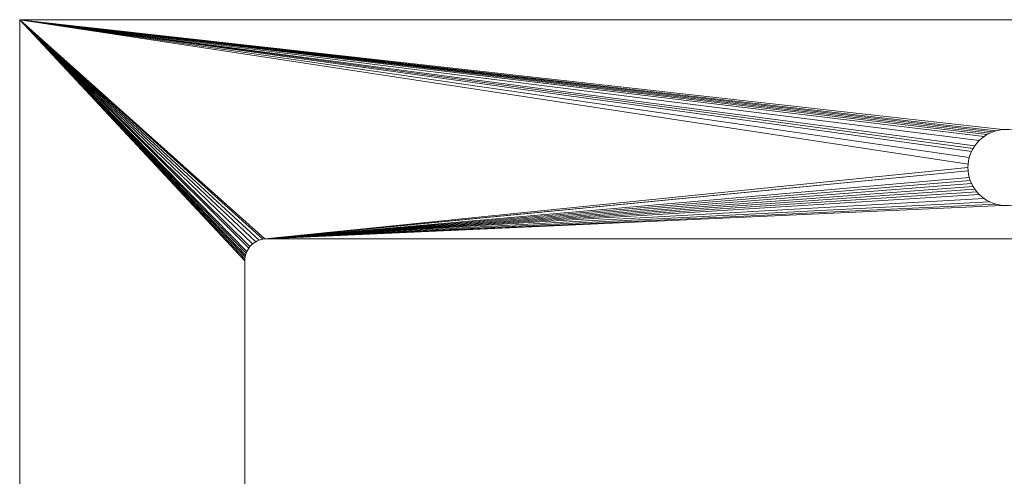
# Model space of a CAD drawing. Header units: millimetres. Extents: x -452 to 448, y -213 to 260.
# Tile 10 of 22: x -452 to -3, y 52 to 260. Entities that reach past the tile are written whole.
import ezdxf

# ---------------------------------------------------------------- set-up
doc = ezdxf.new("R2010")
doc.units = ezdxf.units.MM
doc.layers.add('LUCIDO_1', color=1, linetype='Continuous', lineweight=20, true_color=0xff0000)

# ---------------------------------------------------------------- blocks, each defined once
blk = doc.blocks.new('Group')
at = {"layer": 'LUCIDO_1', "color": 190, "linetype": 'Continuous', "lineweight": 15, "true_color": 0x6600ff, "transparency": 33554687}
for points in [[(-452, 260, 500.11), (-11.95, 206.76, 500.11), (-10.67, 207.58, 500.11)], [(-10.67, 207.58, 500.11), (-9.33, 208.27, 500.11), (-452, 260, 500.11)], [(-9.33, 208.27, 500.11), (-7.93, 208.85, 500.11), (-452, 260, 500.11)], [(-452, 260, 500.11), (-18.76, 197.04, 500.11), (-18.3, 198.49, 500.11)], [(-349.3, -130, 500.11), (-349.3, 150, 500.11), (-452, 260, 500.11), (-452, -213, 500.11)], [(-7.93, 208.85, 500.11), (-6.49, 209.31, 500.11), (-452, 260, 500.11)], [(-452, 260, 500.11), (-14.27, 204.82, 500.11), (-13.15, 205.84, 500.11)], [(-18.3, 198.49, 500.11), (-17.72, 199.88, 500.11), (-452, 260, 500.11)], [(-17.72, 199.88, 500.11), (-17.02, 201.23, 500.11), (-452, 260, 500.11)], [(-452, 260, 500.11), (-19.28, 194.06, 500.11), (-19.08, 195.56, 500.11)], [(-452, 260, 500.11), (-340.17, 159.96, 500.11), (-19.28, 191.04, 500.11), (-19.35, 192.55, 500.11)], [(-19.35, 192.55, 500.11), (-19.28, 194.06, 500.11), (-452, 260, 500.11)], [(448, 260, 500.11), (-452, 260, 500.11), (-3.51, 209.83, 500.11), (-2, 209.9, 500.11)], [(-452, 260, 500.11), (-6.49, 209.31, 500.11), (-5.01, 209.64, 500.11)], [(-13.15, 205.84, 500.11), (-11.95, 206.76, 500.11), (-452, 260, 500.11)], [(-452, 260, 500.11), (-16.21, 202.5, 500.11), (-15.29, 203.7, 500.11)], [(-452, 260, 500.11), (-344.3, 158.66, 500.11), (-343.53, 159.06, 500.11)], [(-452, 260, 500.11), (-345.73, 157.66, 500.11), (-345.04, 158.19, 500.11)], [(-452, 260, 500.11), (-349.15, 151.74, 500.11), (-348.96, 152.59, 500.11)], [(-349.3, 150, 500.11), (-349.26, 150.87, 500.11), (-452, 260, 500.11)], [(-17.02, 201.23, 500.11), (-16.21, 202.5, 500.11), (-452, 260, 500.11)], [(-452, 260, 500.11), (-342.72, 159.4, 500.11), (-341.89, 159.66, 500.11)], [(-345.04, 158.19, 500.11), (-344.3, 158.66, 500.11), (-452, 260, 500.11)], [(-452, 260, 500.11), (-348.36, 154.23, 500.11), (-347.96, 155, 500.11)], [(-348.96, 152.59, 500.11), (-348.7, 153.42, 500.11), (-452, 260, 500.11)], [(-348.7, 153.42, 500.11), (-348.36, 154.23, 500.11), (-452, 260, 500.11)], [(-349.26, 150.87, 500.11), (-349.15, 151.74, 500.11), (-452, 260, 500.11)], [(-5.01, 209.64, 500.11), (-3.51, 209.83, 500.11), (-452, 260, 500.11)], [(-19.08, 195.56, 500.11), (-18.76, 197.04, 500.11), (-452, 260, 500.11)], [(-343.53, 159.06, 500.11), (-342.72, 159.4, 500.11), (-452, 260, 500.11)], [(-452, 260, 500.11), (-346.96, 156.43, 500.11), (-346.37, 157.07, 500.11)], [(-346.37, 157.07, 500.11), (-345.73, 157.66, 500.11), (-452, 260, 500.11)], [(-347.96, 155, 500.11), (-347.49, 155.74, 500.11), (-452, 260, 500.11)], [(-15.29, 203.7, 500.11), (-14.27, 204.82, 500.11), (-452, 260, 500.11)], [(-347.49, 155.74, 500.11), (-346.96, 156.43, 500.11), (-452, 260, 500.11)], [(-341.89, 159.66, 500.11), (-341.04, 159.85, 500.11), (-452, 260, 500.11)], [(-341.04, 159.85, 500.11), (-340.17, 159.96, 500.11), (-452, 260, 500.11)], [(-452, -213, 488.11), (-452, 260, 488.11), (-349.3, 150, 488.11), (-349.3, -130, 488.11)], [(-452, 260, 488.11), (-348.36, 154.23, 488.11), (-348.7, 153.42, 488.11)], [(-348.7, 153.42, 488.11), (-348.96, 152.59, 488.11), (-452, 260, 488.11)], [(-452, 260, 488.11), (-347.49, 155.74, 488.11), (-347.96, 155, 488.11)], [(-347.96, 155, 488.11), (-348.36, 154.23, 488.11), (-452, 260, 488.11)], [(-452, 260, 488.11), (-344.3, 158.66, 488.11), (-345.04, 158.19, 488.11)], [(-452, 260, 488.11), (-342.72, 159.4, 488.11), (-343.53, 159.06, 488.11)], [(-452, 260, 488.11), (-17.72, 199.88, 488.11), (-18.3, 198.49, 488.11)], [(-452, 260, 488.11), (-16.21, 202.5, 488.11), (-17.02, 201.23, 488.11)], [(-452, 260, 488.11), (-6.49, 209.31, 488.11), (-7.93, 208.85, 488.11)], [(-452, 260, 488.11), (-346.96, 156.43, 488.11), (-347.49, 155.74, 488.11)], [(-452, 260, 488.11), (-345.73, 157.66, 488.11), (-346.37, 157.07, 488.11)], [(-343.53, 159.06, 488.11), (-344.3, 158.66, 488.11), (-452, 260, 488.11)], [(-452, 260, 488.11), (-341.04, 159.85, 488.11), (-341.89, 159.66, 488.11)], [(-452, 260, 488.11), (-19.28, 194.06, 488.11), (-19.35, 192.55, 488.11), (-340.17, 159.96, 488.11)], [(-452, 260, 488.11), (-18.76, 197.04, 488.11), (-19.08, 195.56, 488.11)], [(-17.02, 201.23, 488.11), (-17.72, 199.88, 488.11), (-452, 260, 488.11)], [(-18.3, 198.49, 488.11), (-18.76, 197.04, 488.11), (-452, 260, 488.11)], [(-452, 260, 488.11), (-14.27, 204.82, 488.11), (-15.29, 203.7, 488.11)], [(-452, 260, 488.11), (-11.95, 206.76, 488.11), (-13.15, 205.84, 488.11)], [(-7.93, 208.85, 488.11), (-9.33, 208.27, 488.11), (-452, 260, 488.11)], [(-9.33, 208.27, 488.11), (-10.67, 207.58, 488.11), (-452, 260, 488.11)], [(-452, 260, 488.11), (-3.51, 209.83, 488.11), (-5.01, 209.64, 488.11)], [(-346.37, 157.07, 488.11), (-346.96, 156.43, 488.11), (-452, 260, 488.11)], [(-341.89, 159.66, 488.11), (-342.72, 159.4, 488.11), (-452, 260, 488.11)], [(-19.08, 195.56, 488.11), (-19.28, 194.06, 488.11), (-452, 260, 488.11)], [(-15.29, 203.7, 488.11), (-16.21, 202.5, 488.11), (-452, 260, 488.11)], [(-452, 260, 488.11), (-10.67, 207.58, 488.11), (-11.95, 206.76, 488.11)], [(-13.15, 205.84, 488.11), (-14.27, 204.82, 488.11), (-452, 260, 488.11)], [(-5.01, 209.64, 488.11), (-6.49, 209.31, 488.11), (-452, 260, 488.11)], [(-345.04, 158.19, 488.11), (-345.73, 157.66, 488.11), (-452, 260, 488.11)], [(-452, 260, 488.11), (448, 260, 488.11), (-0.49, 209.83, 488.11), (-2, 209.9, 488.11)], [(-2, 209.9, 488.11), (-3.51, 209.83, 488.11), (-452, 260, 488.11)], [(-452, 260, 488.11), (-349.15, 151.74, 488.11), (-349.26, 150.87, 488.11)], [(-340.17, 159.96, 488.11), (-341.04, 159.85, 488.11), (-452, 260, 488.11)], [(-348.96, 152.59, 488.11), (-349.15, 151.74, 488.11), (-452, 260, 488.11)], [(-349.26, 150.87, 488.11), (-349.3, 150, 488.11), (-452, 260, 488.11)], [(-452, -213, 488.11), (-452, -213, 500.11), (-452, 260, 500.11), (-452, 260, 488.11), (-452, -213, 488.11)], [(-452, 260, 488.11), (-452, 260, 500.11), (448, 260, 500.11), (448, 260, 488.11), (-452, 260, 488.11)], [(-11.95, 206.76, 488.11), (-11.95, 206.76, 500.11), (-13.15, 205.84, 500.11), (-13.15, 205.84, 488.11), (-11.95, 206.76, 488.11)], [(-10.67, 207.58, 488.11), (-10.67, 207.58, 500.11), (-11.95, 206.76, 500.11), (-11.95, 206.76, 488.11), (-10.67, 207.58, 488.11)], [(-9.33, 208.27, 488.11), (-9.33, 208.27, 500.11), (-10.67, 207.58, 500.11), (-10.67, 207.58, 488.11), (-9.33, 208.27, 488.11)], [(-7.93, 208.85, 488.11), (-7.93, 208.85, 500.11), (-9.33, 208.27, 500.11), (-9.33, 208.27, 488.11), (-7.93, 208.85, 488.11)], [(-6.49, 209.31, 488.11), (-6.49, 209.31, 500.11), (-7.93, 208.85, 500.11), (-7.93, 208.85, 488.11), (-6.49, 209.31, 488.11)], [(-5.01, 209.64, 488.11), (-5.01, 209.64, 500.11), (-6.49, 209.31, 500.11), (-6.49, 209.31, 488.11), (-5.01, 209.64, 488.11)], [(-3.51, 209.83, 488.11), (-3.51, 209.83, 500.11), (-5.01, 209.64, 500.11), (-5.01, 209.64, 488.11), (-3.51, 209.83, 488.11)], [(-2, 209.9, 488.11), (-2, 209.9, 500.11), (-3.51, 209.83, 500.11), (-3.51, 209.83, 488.11), (-2, 209.9, 488.11)], [(-16.21, 202.5, 488.11), (-16.21, 202.5, 500.11), (-17.02, 201.23, 500.11), (-17.02, 201.23, 488.11), (-16.21, 202.5, 488.11)], [(-15.29, 203.7, 488.11), (-15.29, 203.7, 500.11), (-16.21, 202.5, 500.11), (-16.21, 202.5, 488.11), (-15.29, 203.7, 488.11)], [(-14.27, 204.82, 488.11), (-14.27, 204.82, 500.11), (-15.29, 203.7, 500.11), (-15.29, 203.7, 488.11), (-14.27, 204.82, 488.11)], [(-13.15, 205.84, 488.11), (-13.15, 205.84, 500.11), (-14.27, 204.82, 500.11), (-14.27, 204.82, 488.11), (-13.15, 205.84, 488.11)], [(-18.3, 198.49, 488.11), (-18.3, 198.49, 500.11), (-18.76, 197.04, 500.11), (-18.76, 197.04, 488.11), (-18.3, 198.49, 488.11)], [(-17.72, 199.88, 488.11), (-17.72, 199.88, 500.11), (-18.3, 198.49, 500.11), (-18.3, 198.49, 488.11), (-17.72, 199.88, 488.11)], [(-17.02, 201.23, 488.11), (-17.02, 201.23, 500.11), (-17.72, 199.88, 500.11), (-17.72, 199.88, 488.11), (-17.02, 201.23, 488.11)], [(-19.28, 194.06, 488.11), (-19.28, 194.06, 500.11), (-19.35, 192.55, 500.11), (-19.35, 192.55, 488.11), (-19.28, 194.06, 488.11)], [(-19.08, 195.56, 488.11), (-19.08, 195.56, 500.11), (-19.28, 194.06, 500.11), (-19.28, 194.06, 488.11), (-19.08, 195.56, 488.11)], [(-18.76, 197.04, 488.11), (-18.76, 197.04, 500.11), (-19.08, 195.56, 500.11), (-19.08, 195.56, 488.11), (-18.76, 197.04, 488.11)], [(-339.3, 160, 488.11), (-340.17, 159.96, 488.11), (-19.35, 192.55, 488.11), (-19.28, 191.04, 488.11)], [(-19.08, 189.54, 500.11), (-19.28, 191.04, 500.11), (-340.17, 159.96, 500.11)], [(-340.17, 159.96, 500.11), (-339.3, 160, 500.11), (-18.76, 188.06, 500.11), (-19.08, 189.54, 500.11)], [(-339.3, 160, 488.11), (-19.28, 191.04, 488.11), (-19.08, 189.54, 488.11)], [(-19.08, 189.54, 488.11), (-18.76, 188.06, 488.11), (-339.3, 160, 488.11)], [(-19.35, 192.55, 488.11), (-19.35, 192.55, 500.11), (-19.28, 191.04, 500.11), (-19.28, 191.04, 488.11), (-19.35, 192.55, 488.11)], [(-19.28, 191.04, 488.11), (-19.28, 191.04, 500.11), (-19.08, 189.54, 500.11), (-19.08, 189.54, 488.11), (-19.28, 191.04, 488.11)], [(-19.08, 189.54, 488.11), (-19.08, 189.54, 500.11), (-18.76, 188.06, 500.11), (-18.76, 188.06, 488.11), (-19.08, 189.54, 488.11)], [(-18.3, 186.62, 500.11), (-18.76, 188.06, 500.11), (-339.3, 160, 500.11)], [(-339.3, 160, 488.11), (-18.76, 188.06, 488.11), (-18.3, 186.62, 488.11)], [(-17.72, 185.22, 500.11), (-18.3, 186.62, 500.11), (-339.3, 160, 500.11)], [(-18.3, 186.62, 488.11), (-17.72, 185.22, 488.11), (-339.3, 160, 488.11)], [(-339.3, 160, 500.11), (-17.02, 183.88, 500.11), (-17.72, 185.22, 500.11)], [(-17.72, 185.22, 488.11), (-17.02, 183.88, 488.11), (-339.3, 160, 488.11)], [(-18.76, 188.06, 488.11), (-18.76, 188.06, 500.11), (-18.3, 186.62, 500.11), (-18.3, 186.62, 488.11), (-18.76, 188.06, 488.11)], [(-18.3, 186.62, 488.11), (-18.3, 186.62, 500.11), (-17.72, 185.22, 500.11), (-17.72, 185.22, 488.11), (-18.3, 186.62, 488.11)], [(-17.72, 185.22, 488.11), (-17.72, 185.22, 500.11), (-17.02, 183.88, 500.11), (-17.02, 183.88, 488.11), (-17.72, 185.22, 488.11)], [(-16.21, 182.6, 500.11), (-17.02, 183.88, 500.11), (-339.3, 160, 500.11)], [(-339.3, 160, 488.11), (-17.02, 183.88, 488.11), (-16.21, 182.6, 488.11)], [(-15.29, 181.4, 500.11), (-16.21, 182.6, 500.11), (-339.3, 160, 500.11)], [(-16.21, 182.6, 488.11), (-15.29, 181.4, 488.11), (-339.3, 160, 488.11)], [(-339.3, 160, 500.11), (-14.27, 180.28, 500.11), (-15.29, 181.4, 500.11)], [(-15.29, 181.4, 488.11), (-14.27, 180.28, 488.11), (-339.3, 160, 488.11)], [(-13.15, 179.26, 500.11), (-14.27, 180.28, 500.11), (-339.3, 160, 500.11)], [(-339.3, 160, 488.11), (-14.27, 180.28, 488.11), (-13.15, 179.26, 488.11)], [(-17.02, 183.88, 488.11), (-17.02, 183.88, 500.11), (-16.21, 182.6, 500.11), (-16.21, 182.6, 488.11), (-17.02, 183.88, 488.11)], [(-16.21, 182.6, 488.11), (-16.21, 182.6, 500.11), (-15.29, 181.4, 500.11), (-15.29, 181.4, 488.11), (-16.21, 182.6, 488.11)], [(-15.29, 181.4, 488.11), (-15.29, 181.4, 500.11), (-14.27, 180.28, 500.11), (-14.27, 180.28, 488.11), (-15.29, 181.4, 488.11)], [(-14.27, 180.28, 488.11), (-14.27, 180.28, 500.11), (-13.15, 179.26, 500.11), (-13.15, 179.26, 488.11), (-14.27, 180.28, 488.11)], [(-339.3, 160, 500.11), (-11.95, 178.34, 500.11), (-13.15, 179.26, 500.11)], [(-13.15, 179.26, 488.11), (-11.95, 178.34, 488.11), (-339.3, 160, 488.11)], [(-10.67, 177.53, 500.11), (-11.95, 178.34, 500.11), (-339.3, 160, 500.11)], [(-339.3, 160, 488.11), (-11.95, 178.34, 488.11), (-10.67, 177.53, 488.11)], [(-339.3, 160, 500.11), (-9.33, 176.83, 500.11), (-10.67, 177.53, 500.11)], [(-10.67, 177.53, 488.11), (-9.33, 176.83, 488.11), (-339.3, 160, 488.11)], [(-7.93, 176.25, 500.11), (-9.33, 176.83, 500.11), (-339.3, 160, 500.11)], [(-339.3, 160, 488.11), (-9.33, 176.83, 488.11), (-7.93, 176.25, 488.11)], [(-339.3, 160, 500.11), (-6.49, 175.79, 500.11), (-7.93, 176.25, 500.11)], [(-7.93, 176.25, 488.11), (-6.49, 175.79, 488.11), (-339.3, 160, 488.11)], [(-5.01, 175.47, 500.11), (-6.49, 175.79, 500.11), (-339.3, 160, 500.11)], [(-339.3, 160, 488.11), (-6.49, 175.79, 488.11), (-5.01, 175.47, 488.11)], [(-339.3, 160, 500.11), (-3.51, 175.27, 500.11), (-5.01, 175.47, 500.11)], [(-5.01, 175.47, 488.11), (-3.51, 175.27, 488.11), (-339.3, 160, 488.11)], [(-339.3, 160, 500.11), (335.7, 160, 500.11), (-0.49, 175.27, 500.11), (-2, 175.2, 500.11)], [(-2, 175.2, 500.11), (-3.51, 175.27, 500.11), (-339.3, 160, 500.11)], [(335.7, 160, 488.11), (-339.3, 160, 488.11), (-3.51, 175.27, 488.11), (-2, 175.2, 488.11)], [(-13.15, 179.26, 488.11), (-13.15, 179.26, 500.11), (-11.95, 178.34, 500.11), (-11.95, 178.34, 488.11), (-13.15, 179.26, 488.11)], [(-11.95, 178.34, 488.11), (-11.95, 178.34, 500.11), (-10.67, 177.53, 500.11), (-10.67, 177.53, 488.11), (-11.95, 178.34, 488.11)], [(-10.67, 177.53, 488.11), (-10.67, 177.53, 500.11), (-9.33, 176.83, 500.11), (-9.33, 176.83, 488.11), (-10.67, 177.53, 488.11)], [(-9.33, 176.83, 488.11), (-9.33, 176.83, 500.11), (-7.93, 176.25, 500.11), (-7.93, 176.25, 488.11), (-9.33, 176.83, 488.11)], [(-7.93, 176.25, 488.11), (-7.93, 176.25, 500.11), (-6.49, 175.79, 500.11), (-6.49, 175.79, 488.11), (-7.93, 176.25, 488.11)], [(-6.49, 175.79, 488.11), (-6.49, 175.79, 500.11), (-5.01, 175.47, 500.11), (-5.01, 175.47, 488.11), (-6.49, 175.79, 488.11)], [(-5.01, 175.47, 488.11), (-5.01, 175.47, 500.11), (-3.51, 175.27, 500.11), (-3.51, 175.27, 488.11), (-5.01, 175.47, 488.11)], [(-3.51, 175.27, 488.11), (-3.51, 175.27, 500.11), (-2, 175.2, 500.11), (-2, 175.2, 488.11), (-3.51, 175.27, 488.11)], [(-345.73, 157.66, 488.11), (-345.73, 157.66, 500.11), (-346.37, 157.07, 500.11), (-346.37, 157.07, 488.11), (-345.73, 157.66, 488.11)], [(-345.04, 158.19, 488.11), (-345.04, 158.19, 500.11), (-345.73, 157.66, 500.11), (-345.73, 157.66, 488.11), (-345.04, 158.19, 488.11)], [(-344.3, 158.66, 488.11), (-344.3, 158.66, 500.11), (-345.04, 158.19, 500.11), (-345.04, 158.19, 488.11), (-344.3, 158.66, 488.11)], [(-343.53, 159.06, 488.11), (-343.53, 159.06, 500.11), (-344.3, 158.66, 500.11), (-344.3, 158.66, 488.11), (-343.53, 159.06, 488.11)], [(-342.72, 159.4, 488.11), (-342.72, 159.4, 500.11), (-343.53, 159.06, 500.11), (-343.53, 159.06, 488.11), (-342.72, 159.4, 488.11)], [(-341.89, 159.66, 488.11), (-341.89, 159.66, 500.11), (-342.72, 159.4, 500.11), (-342.72, 159.4, 488.11), (-341.89, 159.66, 488.11)], [(-341.04, 159.85, 488.11), (-341.04, 159.85, 500.11), (-341.89, 159.66, 500.11), (-341.89, 159.66, 488.11), (-341.04, 159.85, 488.11)], [(-340.17, 159.96, 488.11), (-340.17, 159.96, 500.11), (-341.04, 159.85, 500.11), (-341.04, 159.85, 488.11), (-340.17, 159.96, 488.11)], [(-339.3, 160, 488.11), (-339.3, 160, 500.11), (-340.17, 159.96, 500.11), (-340.17, 159.96, 488.11), (-339.3, 160, 488.11)], [(-339.3, 160, 500.11), (-339.3, 160, 488.11), (335.7, 160, 488.11), (335.7, 160, 500.11), (-339.3, 160, 500.11)], [(-348.7, 153.42, 488.11), (-348.7, 153.42, 500.11), (-348.96, 152.59, 500.11), (-348.96, 152.59, 488.11), (-348.7, 153.42, 488.11)], [(-348.36, 154.23, 488.11), (-348.36, 154.23, 500.11), (-348.7, 153.42, 500.11), (-348.7, 153.42, 488.11), (-348.36, 154.23, 488.11)], [(-347.96, 155, 488.11), (-347.96, 155, 500.11), (-348.36, 154.23, 500.11), (-348.36, 154.23, 488.11), (-347.96, 155, 488.11)], [(-347.49, 155.74, 488.11), (-347.49, 155.74, 500.11), (-347.96, 155, 500.11), (-347.96, 155, 488.11), (-347.49, 155.74, 488.11)], [(-346.96, 156.43, 488.11), (-346.96, 156.43, 500.11), (-347.49, 155.74, 500.11), (-347.49, 155.74, 488.11), (-346.96, 156.43, 488.11)], [(-346.37, 157.07, 488.11), (-346.37, 157.07, 500.11), (-346.96, 156.43, 500.11), (-346.96, 156.43, 488.11), (-346.37, 157.07, 488.11)], [(-349.26, 150.87, 488.11), (-349.26, 150.87, 500.11), (-349.3, 150, 500.11), (-349.3, 150, 488.11), (-349.26, 150.87, 488.11)], [(-349.3, -130, 500.11), (-349.3, -130, 488.11), (-349.3, 150, 488.11), (-349.3, 150, 500.11), (-349.3, -130, 500.11)], [(-349.15, 151.74, 488.11), (-349.15, 151.74, 500.11), (-349.26, 150.87, 500.11), (-349.26, 150.87, 488.11), (-349.15, 151.74, 488.11)], [(-348.96, 152.59, 488.11), (-348.96, 152.59, 500.11), (-349.15, 151.74, 500.11), (-349.15, 151.74, 488.11), (-348.96, 152.59, 488.11)]]:
    blk.add_polyline3d(points, dxfattribs=at)

msp = doc.modelspace()

# ---------------------------------------------------------------- block references
at = {"layer": 'LUCIDO_1', "color": 190, "true_color": 0x6600ff, "transparency": 33554687}
msp.add_blockref('Group', (0, 0), dxfattribs=at)

doc.saveas('drawing.dxf')
